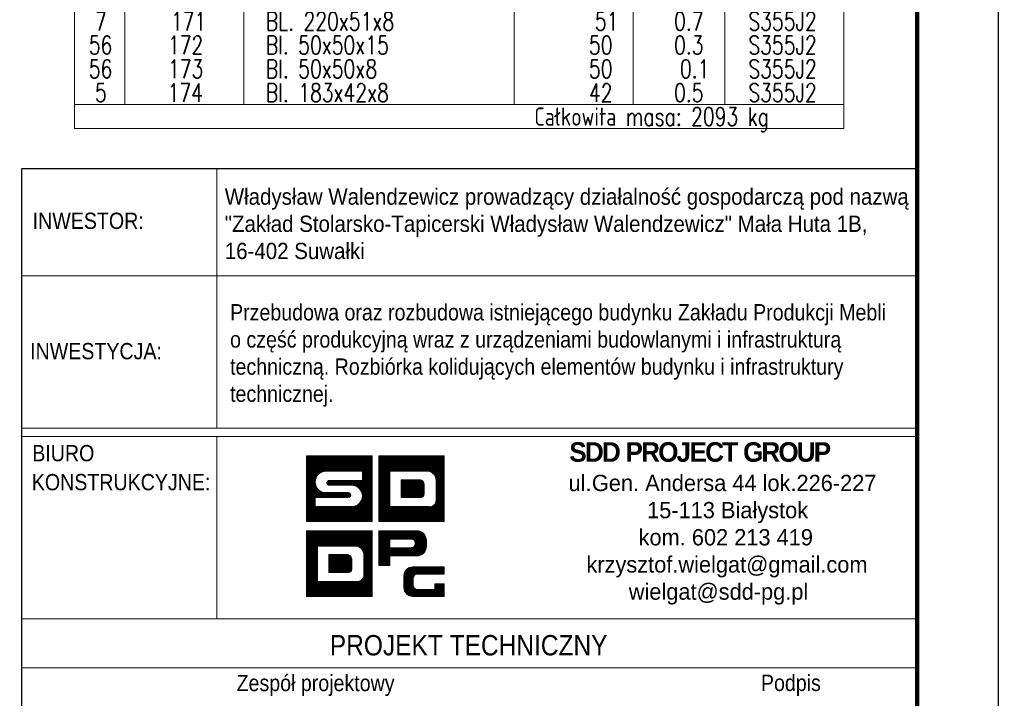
# Model space of a CAD drawing. Header units: millimetres. Extents: x -162 to 500, y 16347 to 16842.
# Tile 10 of 14: x 373 to 494, y 16407 to 16491. Entities that reach past the tile are written whole.
import ezdxf
from ezdxf.enums import TextEntityAlignment as Align

# ---------------------------------------------------------------- set-up
doc = ezdxf.new("R2010")
doc.units = ezdxf.units.MM
doc.header["$LTSCALE"] = 10
for name, color, linetype, lineweight in [('--- widok', 7, 'Continuous', 13), ('_RAMKA', 7, 'Continuous', 35), ('_Tabelka', 7, 'Continuous', 25), ('PS_DIM', 4, 'Continuous', 13)]:
    doc.layers.add(name, color=color, linetype=linetype, lineweight=lineweight)
doc.layers.add('_FORMATKA', color=8, linetype='Continuous', plot=False)
doc.styles.add('gil', font='txt', dxfattribs={"width": 0.9})
doc.styles.add('simplex', font='simplex.shx', dxfattribs={"width": 0.75})

# ---------------------------------------------------------------- blocks, each defined once
blk = doc.blocks.new('*U502')
at = {"layer": '_FORMATKA', "lineweight": -3}
blk.add_lwpolyline([(-650, 0), (0, 0), (0, 420), (-650, 420)], close=True, dxfattribs=at)
at = {"layer": '_RAMKA', "lineweight": -3, "const_width": 0.5}
blk.add_lwpolyline([(-620, 10), (-10, 10), (-10, 410), (-620, 410)], close=True, dxfattribs=at)
blk = doc.blocks.new('tabela_rys')
at = {"layer": '_Tabelka', "color": 251, "lineweight": 15}
for p, q in [((45.62, 123.55), (45.62, 91.73)), ((21.62, 110.45), (131.62, 110.45)), ((21.62, 91.73), (131.62, 91.73)), ((21.62, 91.73), (131.62, 91.73)), ((21.62, 91.73), (131.62, 91.73)), ((131.62, 90.73), (21.62, 90.73)), ((45.62, 68.32), (45.62, 90.73)), ((21.62, 68.32), (131.48, 68.32)), ((131.62, 62.32), (21.62, 62.32))]:
    blk.add_line(p, q, dxfattribs=at)
at = {"layer": '_Tabelka', "color": 251, "lineweight": 30}
blk.add_lwpolyline([(131.62, 123.55), (21.62, 123.55), (21.62, 7.77), (131.62, 7.77)], close=True, dxfattribs=at)
at = {"layer": 'PS_DIM', "color": 12, "true_color": 0xc90603}
for p, q in [((56.62, 88.27), (56.68, 88.33)), ((56.62, 88.1), (56.84, 88.33)), ((56.62, 87.93), (57.01, 88.33)), ((56.62, 87.76), (57.18, 88.33)), ((56.62, 87.59), (57.35, 88.33)), ((56.62, 87.43), (57.52, 88.33)), ((56.62, 87.26), (57.69, 88.33)), ((56.62, 87.09), (57.86, 88.33)), ((56.62, 86.92), (58.02, 88.33)), ((56.62, 86.75), (58.19, 88.33)), ((56.62, 86.58), (58.36, 88.33)), ((56.62, 86.42), (58.53, 88.33)), ((56.62, 86.25), (58.7, 88.33)), ((56.62, 86.08), (58.87, 88.33)), ((56.62, 85.91), (59.03, 88.33)), ((56.62, 85.74), (59.2, 88.33)), ((56.62, 85.57), (59.37, 88.33)), ((56.62, 85.41), (59.54, 88.33)), ((56.62, 85.24), (59.71, 88.33)), ((56.62, 85.07), (59.88, 88.33)), ((56.62, 84.9), (60.04, 88.33)), ((56.62, 84.73), (60.21, 88.33)), ((56.62, 88.33), (64.68, 88.33)), ((56.62, 80.27), (56.62, 88.33)), ((58.28, 86.23), (60.38, 88.33)), ((58.6, 86.38), (60.55, 88.33)), ((58.82, 86.43), (60.72, 88.33)), ((59, 86.45), (60.89, 88.33)), ((59.17, 86.45), (61.05, 88.33)), ((59.34, 86.45), (61.22, 88.33)), ((59.51, 86.45), (61.39, 88.33)), ((59.68, 86.45), (61.56, 88.33)), ((59.85, 86.45), (61.73, 88.33)), ((60.01, 86.45), (61.9, 88.33)), ((60.18, 86.45), (62.06, 88.33)), ((60.35, 86.45), (62.23, 88.33)), ((60.52, 86.45), (62.4, 88.33)), ((60.69, 86.45), (62.57, 88.33)), ((60.86, 86.45), (62.74, 88.33)), ((61.02, 86.45), (62.91, 88.33)), ((61.19, 86.45), (63.07, 88.33)), ((61.36, 86.45), (63.24, 88.33)), ((61.53, 86.45), (63.41, 88.33)), ((61.7, 86.45), (63.58, 88.33)), ((61.87, 86.45), (63.75, 88.33)), ((62.04, 86.45), (63.92, 88.33)), ((62.2, 86.45), (64.09, 88.33)), ((62.37, 86.45), (64.25, 88.33)), ((62.54, 86.45), (64.42, 88.33)), ((62.71, 86.45), (64.59, 88.33)), ((64.68, 88.33), (64.68, 80.27)), ((65.5, 88.33), (73.56, 88.33)), ((65.5, 80.27), (65.5, 88.33)), ((65.5, 88.2), (65.63, 88.33)), ((65.5, 88.03), (65.8, 88.33)), ((65.5, 87.86), (65.97, 88.33)), ((65.5, 87.69), (66.14, 88.33)), ((65.5, 87.52), (66.3, 88.33)), ((65.5, 87.35), (66.47, 88.33)), ((65.5, 87.18), (66.64, 88.33)), ((65.5, 87.02), (66.81, 88.33)), ((65.5, 86.85), (66.98, 88.33)), ((65.5, 86.68), (67.15, 88.33)), ((65.5, 86.51), (67.31, 88.33)), ((65.5, 86.34), (67.48, 88.33)), ((65.5, 86.17), (67.65, 88.33)), ((65.5, 86.01), (67.82, 88.33)), ((65.5, 85.84), (67.99, 88.33)), ((65.5, 85.67), (68.16, 88.33)), ((65.5, 85.5), (68.32, 88.33)), ((65.5, 85.33), (68.49, 88.33)), ((65.5, 85.16), (68.66, 88.33)), ((66.95, 86.45), (68.83, 88.33)), ((67.12, 86.45), (69, 88.33)), ((67.28, 86.45), (69.17, 88.33)), ((67.45, 86.45), (69.33, 88.33)), ((67.62, 86.45), (69.5, 88.33)), ((67.79, 86.45), (69.67, 88.33)), ((67.96, 86.45), (69.84, 88.33)), ((68.13, 86.45), (70.01, 88.33)), ((68.29, 86.45), (70.18, 88.33)), ((68.46, 86.45), (70.34, 88.33)), ((68.63, 86.45), (70.51, 88.33)), ((68.8, 86.45), (70.68, 88.33)), ((68.97, 86.45), (70.85, 88.33)), ((69.14, 86.45), (71.02, 88.33)), ((69.31, 86.45), (71.19, 88.33)), ((69.47, 86.45), (71.35, 88.33)), ((69.64, 86.45), (71.52, 88.33)), ((69.81, 86.45), (71.69, 88.33)), ((69.98, 86.45), (71.86, 88.33)), ((70.15, 86.45), (72.03, 88.33)), ((70.32, 86.45), (72.2, 88.33)), ((70.48, 86.45), (72.37, 88.33)), ((70.65, 86.45), (72.53, 88.33)), ((70.82, 86.45), (72.7, 88.33)), ((70.99, 86.45), (72.87, 88.33)), ((71.16, 86.45), (73.04, 88.33)), ((71.33, 86.45), (73.21, 88.33)), ((71.49, 86.45), (73.38, 88.33)), ((71.66, 86.44), (73.54, 88.33)), ((73.56, 88.33), (73.56, 80.27)), ((62.88, 86.45), (64.68, 88.25)), ((63.05, 86.45), (64.68, 88.08)), ((63.21, 86.45), (64.68, 87.91)), ((63.38, 86.45), (64.68, 87.74)), ((63.51, 86.4), (64.68, 87.58)), ((63.51, 86.23), (64.68, 87.41)), ((63.51, 86.07), (64.68, 87.24)), ((63.51, 85.9), (64.68, 87.07)), ((71.79, 86.41), (73.56, 88.18)), ((71.91, 86.36), (73.56, 88.01)), ((72.02, 86.3), (73.56, 87.84)), ((72.12, 86.23), (73.56, 87.67)), ((72.21, 86.15), (73.56, 87.5)), ((72.29, 86.06), (73.56, 87.33)), ((72.36, 85.97), (73.56, 87.17)), ((56.62, 84.56), (57.91, 85.86)), ((63.51, 86.45), (59.01, 86.45)), ((62.84, 84.55), (64.68, 86.4)), ((62.94, 84.49), (64.68, 86.23)), ((63.04, 84.42), (64.68, 86.06)), ((63.12, 84.34), (64.68, 85.89)), ((63.51, 85.73), (64.68, 86.9)), ((63.51, 85.56), (64.68, 86.73)), ((63.51, 85.39), (64.68, 86.56)), ((63.51, 85.32), (63.51, 86.45)), ((65.5, 85), (66.88, 86.38)), ((65.5, 84.83), (66.88, 86.21)), ((65.5, 84.66), (66.88, 86.04)), ((65.5, 84.49), (66.88, 85.87)), ((66.88, 86.45), (66.88, 82.1)), ((71.64, 86.45), (66.88, 86.45)), ((66.88, 86.45), (66.88, 82.1)), ((68.1, 86.45), (66.88, 86.45)), ((71.64, 86.45), (68.43, 86.45)), ((72.43, 85.86), (73.56, 87)), ((72.48, 85.75), (73.56, 86.83)), ((72.52, 85.62), (73.56, 86.66)), ((72.54, 85.48), (73.56, 86.49)), ((72.55, 85.32), (73.56, 86.32)), ((72.55, 85.15), (73.56, 86.15)), ((72.55, 84.98), (73.56, 85.99)), ((56.62, 84.4), (57.76, 85.54)), ((56.62, 84.23), (57.71, 85.32)), ((56.62, 84.06), (57.69, 85.14)), ((56.62, 83.89), (57.7, 84.98)), ((56.62, 83.72), (57.73, 84.83)), ((56.62, 83.55), (57.77, 84.7)), ((59.14, 85.07), (59.39, 85.32)), ((59.16, 84.92), (59.56, 85.32)), ((59.22, 84.81), (59.73, 85.32)), ((59.32, 84.74), (59.9, 85.32)), ((59.44, 85.32), (63.51, 85.32)), ((62.19, 84.72), (59.44, 84.72)), ((59.47, 84.72), (60.07, 85.32)), ((59.64, 84.72), (60.24, 85.32)), ((59.81, 84.72), (60.41, 85.32)), ((59.97, 84.72), (60.57, 85.32)), ((60.14, 84.72), (60.74, 85.32)), ((60.31, 84.72), (60.91, 85.32)), ((60.48, 84.72), (61.08, 85.32)), ((60.65, 84.72), (61.25, 85.32)), ((60.82, 84.72), (61.42, 85.32)), ((60.98, 84.72), (61.58, 85.32)), ((61.15, 84.72), (61.75, 85.32)), ((61.32, 84.72), (61.92, 85.32)), ((61.49, 84.72), (62.09, 85.32)), ((61.66, 84.72), (62.26, 85.32)), ((61.83, 84.72), (62.43, 85.32)), ((61.99, 84.72), (62.59, 85.32)), ((62.16, 84.72), (62.76, 85.32)), ((62.32, 84.71), (62.93, 85.32)), ((62.47, 84.69), (63.1, 85.32)), ((62.6, 84.66), (63.27, 85.32)), ((62.72, 84.61), (63.44, 85.32)), ((63.2, 84.25), (64.68, 85.72)), ((63.28, 84.15), (64.68, 85.55)), ((63.34, 84.05), (64.68, 85.39)), ((63.4, 83.93), (64.68, 85.22)), ((63.44, 83.81), (64.68, 85.05)), ((63.48, 83.68), (64.68, 84.88)), ((63.5, 83.53), (64.68, 84.71)), ((65.5, 84.32), (66.88, 85.71)), ((65.5, 84.15), (66.88, 85.54)), ((65.5, 83.99), (66.88, 85.37)), ((65.5, 83.82), (66.88, 85.2)), ((65.5, 83.65), (66.88, 85.03)), ((65.5, 83.48), (66.88, 84.86)), ((65.5, 83.31), (66.88, 84.7)), ((68.24, 85.39), (68.24, 83.22)), ((70.68, 85.39), (68.24, 85.39)), ((68.24, 85.39), (68.24, 83.22)), ((70.68, 85.39), (68.24, 85.39)), ((68.24, 85.38), (68.25, 85.39)), ((68.24, 85.22), (68.42, 85.39)), ((68.24, 85.05), (68.59, 85.39)), ((68.24, 84.88), (68.76, 85.39)), ((68.24, 84.71), (68.93, 85.39)), ((68.24, 84.54), (69.09, 85.39)), ((68.24, 84.37), (69.26, 85.39)), ((68.24, 84.21), (69.43, 85.39)), ((68.24, 84.04), (69.6, 85.39)), ((68.24, 83.87), (69.77, 85.39)), ((68.24, 83.7), (69.94, 85.39)), ((68.24, 83.53), (70.1, 85.39)), ((68.24, 83.36), (70.27, 85.39)), ((68.27, 83.22), (70.44, 85.39)), ((68.43, 83.22), (70.61, 85.39)), ((68.6, 83.22), (70.75, 85.36)), ((68.77, 83.22), (70.85, 85.3)), ((68.94, 83.22), (70.94, 85.22)), ((69.11, 83.22), (71.01, 85.12)), ((69.28, 83.22), (71.06, 85)), ((69.44, 83.22), (71.08, 84.85)), ((69.61, 83.22), (71.08, 84.68)), ((71.08, 83.62), (71.08, 84.83)), ((71.08, 83.62), (71.08, 84.83)), ((72.55, 84.81), (73.56, 85.82)), ((72.55, 84.64), (73.56, 85.65)), ((72.55, 84.47), (73.56, 85.48)), ((72.55, 82.89), (72.55, 85.32)), ((72.55, 82.89), (72.55, 85.32)), ((72.55, 84.3), (73.56, 85.31)), ((72.55, 84.14), (73.56, 85.14)), ((72.55, 83.97), (73.56, 84.98)), ((72.55, 83.8), (73.56, 84.81)), ((72.55, 83.63), (73.56, 84.64)), ((56.62, 83.39), (57.81, 84.58)), ((56.62, 83.22), (57.87, 84.47)), ((56.62, 83.05), (57.94, 84.37)), ((56.62, 82.88), (58.01, 84.28)), ((56.62, 82.71), (58.09, 84.19)), ((56.62, 82.54), (58.18, 84.11)), ((56.62, 82.38), (58.28, 84.04)), ((56.62, 82.21), (58.39, 83.98)), ((57.8, 83.22), (58.5, 83.92)), ((57.97, 83.22), (58.62, 83.88)), ((58.14, 83.22), (58.76, 83.84)), ((58.31, 83.22), (58.91, 83.82)), ((58.47, 83.22), (59.07, 83.82)), ((58.64, 83.22), (59.24, 83.82)), ((58.81, 83.22), (59.41, 83.82)), ((58.98, 83.22), (59.58, 83.82)), ((59.01, 83.82), (61.76, 83.82)), ((59.15, 83.22), (59.75, 83.82)), ((59.32, 83.22), (59.92, 83.82)), ((59.48, 83.22), (60.08, 83.82)), ((59.65, 83.22), (60.25, 83.82)), ((59.82, 83.22), (60.42, 83.82)), ((59.99, 83.22), (60.59, 83.82)), ((60.16, 83.22), (60.76, 83.82)), ((60.33, 83.22), (60.93, 83.82)), ((60.49, 83.22), (61.09, 83.82)), ((60.66, 83.22), (61.26, 83.82)), ((60.83, 83.22), (61.43, 83.82)), ((61, 83.22), (61.6, 83.82)), ((61.07, 80.27), (64.68, 83.87)), ((61.17, 83.22), (61.77, 83.82)), ((61.24, 80.27), (64.68, 83.7)), ((61.34, 83.22), (61.9, 83.79)), ((61.41, 80.27), (64.68, 83.53)), ((61.5, 83.22), (61.99, 83.71)), ((61.67, 83.22), (62.05, 83.6)), ((61.86, 83.24), (62.05, 83.43)), ((63.15, 82.51), (64.68, 84.04)), ((63.42, 82.95), (64.68, 84.21)), ((63.49, 83.18), (64.68, 84.38)), ((63.51, 83.37), (64.68, 84.54)), ((65.5, 83.14), (66.88, 84.53)), ((65.5, 82.98), (66.88, 84.36)), ((65.5, 82.81), (66.88, 84.19)), ((65.5, 82.64), (66.88, 84.02)), ((65.5, 82.47), (66.88, 83.85)), ((65.5, 82.3), (66.88, 83.69)), ((65.5, 82.13), (66.88, 83.52)), ((69.78, 83.22), (71.08, 84.52)), ((69.95, 83.22), (71.08, 84.35)), ((70.12, 83.22), (71.08, 84.18)), ((70.29, 83.22), (71.08, 84.01)), ((70.36, 80.27), (73.56, 83.46)), ((70.45, 83.22), (71.08, 83.84)), ((70.62, 83.22), (71.08, 83.67)), ((70.81, 83.24), (71.06, 83.48)), ((72.47, 82.54), (73.56, 83.63)), ((72.54, 82.78), (73.56, 83.8)), ((72.55, 83.46), (73.56, 84.47)), ((72.55, 83.29), (73.56, 84.3)), ((72.55, 83.13), (73.56, 84.13)), ((72.55, 82.96), (73.56, 83.97)), ((56.62, 82.04), (57.69, 83.12)), ((56.62, 81.87), (57.69, 82.95)), ((56.62, 81.7), (57.69, 82.78)), ((56.62, 81.53), (57.69, 82.61)), ((56.62, 81.36), (57.69, 82.44)), ((56.62, 81.2), (57.69, 82.27)), ((61.76, 83.22), (57.69, 83.22)), ((57.69, 83.22), (57.69, 82.1)), ((60.91, 80.27), (63.09, 82.45)), ((61.58, 80.27), (64.68, 83.37)), ((61.75, 80.27), (64.68, 83.2)), ((61.92, 80.27), (64.68, 83.03)), ((62.08, 80.27), (64.68, 82.86)), ((62.25, 80.27), (64.68, 82.69)), ((62.42, 80.27), (64.68, 82.52)), ((62.59, 80.27), (64.68, 82.36)), ((65.5, 81.96), (66.88, 83.35)), ((65.5, 81.8), (66.88, 83.18)), ((65.5, 81.63), (66.88, 83.01)), ((65.5, 81.46), (66.88, 82.84)), ((65.5, 81.29), (66.88, 82.68)), ((65.5, 81.12), (66.88, 82.51)), ((65.5, 80.95), (66.88, 82.34)), ((68.24, 83.22), (70.68, 83.22)), ((68.24, 83.22), (70.68, 83.22)), ((70.53, 80.27), (73.56, 83.29)), ((70.7, 80.27), (73.56, 83.12)), ((70.87, 80.27), (73.56, 82.96)), ((71.04, 80.27), (73.56, 82.79)), ((71.21, 80.27), (73.56, 82.62)), ((71.37, 80.27), (73.56, 82.45)), ((71.54, 80.27), (73.56, 82.28)), ((56.62, 81.03), (57.69, 82.1)), ((56.62, 80.86), (57.85, 82.1)), ((56.62, 80.69), (58.02, 82.1)), ((56.62, 80.52), (58.19, 82.1)), ((56.62, 80.35), (58.36, 82.1)), ((56.7, 80.27), (58.53, 82.1)), ((56.86, 80.27), (58.7, 82.1)), ((57.03, 80.27), (58.86, 82.1)), ((57.2, 80.27), (59.03, 82.1)), ((57.37, 80.27), (59.2, 82.1)), ((57.54, 80.27), (59.37, 82.1)), ((57.69, 82.1), (62.19, 82.1)), ((57.71, 80.27), (59.54, 82.1)), ((57.87, 80.27), (59.71, 82.1)), ((58.04, 80.27), (59.87, 82.1)), ((58.21, 80.27), (60.04, 82.1)), ((58.38, 80.27), (60.21, 82.1)), ((58.55, 80.27), (60.38, 82.1)), ((58.72, 80.27), (60.55, 82.1)), ((58.89, 80.27), (60.72, 82.1)), ((59.05, 80.27), (60.88, 82.1)), ((59.22, 80.27), (61.05, 82.1)), ((59.39, 80.27), (61.22, 82.1)), ((59.56, 80.27), (61.39, 82.1)), ((59.73, 80.27), (61.56, 82.1)), ((59.9, 80.27), (61.73, 82.1)), ((60.06, 80.27), (61.89, 82.1)), ((60.23, 80.27), (62.06, 82.1)), ((60.4, 80.27), (62.23, 82.1)), ((60.57, 80.27), (62.42, 82.12)), ((60.74, 80.27), (62.65, 82.18)), ((62.76, 80.27), (64.68, 82.19)), ((62.93, 80.27), (64.68, 82.02)), ((63.09, 80.27), (64.68, 81.85)), ((63.26, 80.27), (64.68, 81.68)), ((63.43, 80.27), (64.68, 81.51)), ((63.6, 80.27), (64.68, 81.35)), ((63.77, 80.27), (64.68, 81.18)), ((65.5, 80.79), (66.88, 82.17)), ((65.5, 80.62), (66.98, 82.1)), ((65.5, 80.45), (67.14, 82.1)), ((65.5, 80.28), (67.31, 82.1)), ((65.65, 80.27), (67.48, 82.1)), ((65.82, 80.27), (67.65, 82.1)), ((65.99, 80.27), (67.82, 82.1)), ((66.15, 80.27), (67.99, 82.1)), ((66.32, 80.27), (68.15, 82.1)), ((66.49, 80.27), (68.32, 82.1)), ((66.66, 80.27), (68.49, 82.1)), ((66.83, 80.27), (68.66, 82.1)), ((66.88, 82.1), (71.64, 82.1)), ((66.88, 82.1), (71.64, 82.1)), ((67, 80.27), (68.83, 82.1)), ((67.17, 80.27), (69, 82.1)), ((67.33, 80.27), (69.16, 82.1)), ((67.5, 80.27), (69.33, 82.1)), ((67.67, 80.27), (69.5, 82.1)), ((67.84, 80.27), (69.67, 82.1)), ((68.01, 80.27), (69.84, 82.1)), ((68.18, 80.27), (70.01, 82.1)), ((68.34, 80.27), (70.17, 82.1)), ((68.51, 80.27), (70.34, 82.1)), ((68.68, 80.27), (70.51, 82.1)), ((68.85, 80.27), (70.68, 82.1)), ((69.02, 80.27), (70.85, 82.1)), ((69.19, 80.27), (71.02, 82.1)), ((69.35, 80.27), (71.19, 82.1)), ((69.52, 80.27), (71.35, 82.1)), ((69.69, 80.27), (71.52, 82.1)), ((69.86, 80.27), (71.69, 82.09)), ((70.03, 80.27), (71.86, 82.1)), ((70.2, 80.27), (72.11, 82.17)), ((71.71, 80.27), (73.56, 82.11)), ((71.88, 80.27), (73.56, 81.95)), ((72.05, 80.27), (73.56, 81.78)), ((72.22, 80.27), (73.56, 81.61)), ((72.38, 80.27), (73.56, 81.44)), ((72.55, 80.27), (73.56, 81.27)), ((72.72, 80.27), (73.56, 81.1)), ((64.68, 80.27), (56.62, 80.27)), ((63.94, 80.27), (64.68, 81.01)), ((64.1, 80.27), (64.68, 80.84)), ((64.27, 80.27), (64.68, 80.67)), ((64.44, 80.27), (64.68, 80.5)), ((64.61, 80.27), (64.68, 80.33)), ((73.56, 80.27), (65.5, 80.27)), ((72.89, 80.27), (73.56, 80.93)), ((73.06, 80.27), (73.56, 80.77)), ((73.23, 80.27), (73.56, 80.6)), ((73.4, 80.27), (73.56, 80.43)), ((56.62, 79.14), (64.68, 79.14)), ((56.62, 71.08), (56.62, 79.14)), ((56.62, 79.14), (64.68, 79.14)), ((56.62, 71.08), (56.62, 79.14)), ((56.62, 79.01), (56.75, 79.14)), ((56.62, 78.84), (56.92, 79.14)), ((56.62, 78.67), (57.09, 79.14)), ((56.62, 78.5), (57.25, 79.14)), ((56.62, 78.33), (57.42, 79.14)), ((56.62, 78.17), (57.59, 79.14)), ((56.62, 78), (57.76, 79.14)), ((56.62, 77.83), (57.93, 79.14)), ((56.62, 77.66), (58.1, 79.14)), ((56.62, 77.49), (58.27, 79.14)), ((56.62, 77.32), (58.43, 79.14)), ((56.62, 77.16), (58.6, 79.14)), ((56.62, 76.99), (58.77, 79.14)), ((56.62, 76.82), (58.94, 79.14)), ((56.62, 76.65), (59.11, 79.14)), ((56.62, 76.48), (59.28, 79.14)), ((56.62, 76.31), (59.44, 79.14)), ((56.62, 76.15), (59.61, 79.14)), ((56.62, 75.98), (59.78, 79.14)), ((58.07, 77.26), (59.95, 79.14)), ((58.24, 77.26), (60.12, 79.14)), ((58.4, 77.26), (60.29, 79.14)), ((58.57, 77.26), (60.45, 79.14)), ((58.74, 77.26), (60.62, 79.14)), ((58.91, 77.26), (60.79, 79.14)), ((59.08, 77.26), (60.96, 79.14)), ((59.25, 77.26), (61.13, 79.14)), ((59.41, 77.26), (61.3, 79.14)), ((59.58, 77.26), (61.46, 79.14)), ((59.75, 77.26), (61.63, 79.14)), ((59.92, 77.26), (61.8, 79.14)), ((60.09, 77.26), (61.97, 79.14)), ((60.26, 77.26), (62.14, 79.14)), ((60.42, 77.26), (62.31, 79.14)), ((60.59, 77.26), (62.47, 79.14)), ((60.76, 77.26), (62.64, 79.14)), ((60.93, 77.26), (62.81, 79.14)), ((61.1, 77.26), (62.98, 79.14)), ((61.27, 77.26), (63.15, 79.14)), ((61.44, 77.26), (63.32, 79.14)), ((61.6, 77.26), (63.48, 79.14)), ((61.77, 77.26), (63.65, 79.14)), ((61.94, 77.26), (63.82, 79.14)), ((62.11, 77.26), (63.99, 79.14)), ((62.28, 77.26), (64.16, 79.14)), ((62.45, 77.26), (64.33, 79.14)), ((62.61, 77.26), (64.5, 79.14)), ((62.78, 77.26), (64.66, 79.14)), ((62.91, 77.22), (64.68, 78.99)), ((63.03, 77.17), (64.68, 78.82)), ((63.14, 77.11), (64.68, 78.65)), ((64.68, 79.14), (64.68, 71.08)), ((64.68, 79.14), (64.68, 71.08)), ((63.24, 77.04), (64.68, 78.48)), ((63.33, 76.96), (64.68, 78.31)), ((63.41, 76.88), (64.68, 78.15)), ((63.48, 76.78), (64.68, 77.98)), ((63.55, 76.67), (64.68, 77.81)), ((63.6, 76.56), (64.68, 77.64)), ((63.64, 76.43), (64.68, 77.47)), ((56.62, 75.81), (58, 77.19)), ((56.62, 75.64), (58, 77.02)), ((56.62, 75.47), (58, 76.86)), ((56.62, 75.3), (58, 76.69)), ((56.62, 75.13), (58, 76.52)), ((56.62, 74.97), (58, 76.35)), ((56.62, 74.8), (58, 76.18)), ((58, 77.26), (58, 72.91)), ((62.76, 77.26), (58, 77.26)), ((58, 77.26), (58, 72.91)), ((62.76, 77.26), (58, 77.26)), ((58, 77.26), (58, 72.91)), ((62.76, 77.26), (58, 77.26)), ((59.36, 76.21), (59.36, 74.03)), ((61.8, 76.21), (59.36, 76.21)), ((59.36, 76.2), (59.37, 76.21)), ((59.36, 76.03), (59.54, 76.21)), ((59.36, 75.86), (59.71, 76.21)), ((59.36, 75.69), (59.88, 76.21)), ((59.36, 75.52), (60.05, 76.21)), ((59.36, 75.36), (60.21, 76.21)), ((59.36, 75.19), (60.38, 76.21)), ((59.36, 75.02), (60.55, 76.21)), ((59.36, 74.85), (60.72, 76.21)), ((59.36, 74.68), (60.89, 76.21)), ((59.36, 74.51), (61.06, 76.21)), ((59.36, 74.35), (61.22, 76.21)), ((59.36, 74.18), (61.39, 76.21)), ((59.36, 76.21), (59.36, 74.03)), ((61.8, 76.21), (59.36, 76.21)), ((59.36, 76.21), (59.36, 74.03)), ((61.8, 76.21), (59.36, 76.21)), ((59.39, 74.03), (61.56, 76.21)), ((59.55, 74.03), (61.73, 76.21)), ((59.72, 74.03), (61.87, 76.18)), ((63.66, 76.29), (64.68, 77.3)), ((63.67, 76.13), (64.68, 77.14)), ((63.67, 75.96), (64.68, 76.97)), ((63.67, 75.79), (64.68, 76.8)), ((63.67, 75.62), (64.68, 76.63)), ((63.67, 75.45), (64.68, 76.46)), ((63.67, 75.29), (64.68, 76.29)), ((56.62, 74.63), (58, 76.01)), ((56.62, 74.46), (58, 75.85)), ((56.62, 74.29), (58, 75.68)), ((56.62, 74.12), (58, 75.51)), ((56.62, 73.96), (58, 75.34)), ((56.62, 73.79), (58, 75.17)), ((56.62, 73.62), (58, 75)), ((59.89, 74.03), (61.97, 76.11)), ((60.06, 74.03), (62.06, 76.03)), ((60.23, 74.03), (62.13, 75.93)), ((60.4, 74.03), (62.18, 75.81)), ((60.56, 74.03), (62.2, 75.66)), ((60.73, 74.03), (62.2, 75.5)), ((60.9, 74.03), (62.2, 75.33)), ((61.07, 74.03), (62.2, 75.16)), ((61.24, 74.03), (62.2, 74.99)), ((62.2, 74.43), (62.2, 75.64)), ((62.2, 74.43), (62.2, 75.64)), ((62.2, 74.43), (62.2, 75.64)), ((63.67, 73.7), (63.67, 76.13)), ((63.67, 73.7), (63.67, 76.13)), ((63.67, 73.7), (63.67, 76.13)), ((63.67, 75.12), (64.68, 76.13)), ((63.67, 74.95), (64.68, 75.96)), ((63.67, 74.78), (64.68, 75.79)), ((63.67, 74.61), (64.68, 75.62)), ((63.67, 74.44), (64.68, 75.45)), ((63.67, 74.28), (64.68, 75.28)), ((63.67, 74.11), (64.68, 75.12)), ((56.62, 73.45), (58, 74.84)), ((56.62, 73.28), (58, 74.67)), ((56.62, 73.11), (58, 74.5)), ((56.62, 72.95), (58, 74.33)), ((56.62, 72.78), (58, 74.16)), ((56.62, 72.61), (58, 73.99)), ((56.62, 72.44), (58, 73.82)), ((59.36, 74.03), (61.8, 74.03)), ((59.36, 74.03), (61.8, 74.03)), ((59.36, 74.03), (61.8, 74.03)), ((61.41, 74.03), (62.2, 74.82)), ((61.48, 71.08), (64.68, 74.27)), ((61.57, 74.03), (62.2, 74.65)), ((61.65, 71.08), (64.68, 74.1)), ((61.74, 74.03), (62.2, 74.49)), ((61.82, 71.08), (64.68, 73.94)), ((61.93, 74.05), (62.18, 74.29)), ((61.99, 71.08), (64.68, 73.77)), ((63.59, 73.35), (64.68, 74.44)), ((63.66, 73.59), (64.68, 74.61)), ((63.67, 73.94), (64.68, 74.95)), ((63.67, 73.77), (64.68, 74.78)), ((56.62, 72.27), (58, 73.66)), ((56.62, 72.1), (58, 73.49)), ((56.62, 71.94), (58, 73.32)), ((56.62, 71.77), (58, 73.15)), ((56.62, 71.6), (58, 72.98)), ((56.62, 71.43), (58.1, 72.91)), ((56.62, 71.26), (58.26, 72.91)), ((56.62, 71.09), (58.43, 72.91)), ((56.77, 71.08), (58.6, 72.91)), ((56.94, 71.08), (58.77, 72.91)), ((57.11, 71.08), (58.94, 72.91)), ((57.27, 71.08), (59.11, 72.91)), ((57.44, 71.08), (59.27, 72.91)), ((57.61, 71.08), (59.44, 72.91)), ((57.78, 71.08), (59.61, 72.91)), ((57.95, 71.08), (59.78, 72.91)), ((58, 72.91), (62.76, 72.91)), ((58, 72.91), (62.76, 72.91)), ((58, 72.91), (62.76, 72.91)), ((58.12, 71.08), (59.95, 72.91)), ((58.28, 71.08), (60.12, 72.91)), ((58.45, 71.08), (60.28, 72.91)), ((58.62, 71.08), (60.45, 72.91)), ((58.79, 71.08), (60.62, 72.91)), ((58.96, 71.08), (60.79, 72.91)), ((59.13, 71.08), (60.96, 72.91)), ((59.3, 71.08), (61.13, 72.91)), ((59.46, 71.08), (61.29, 72.91)), ((59.63, 71.08), (61.46, 72.91)), ((59.8, 71.08), (61.63, 72.91)), ((59.97, 71.08), (61.8, 72.91)), ((60.14, 71.08), (61.97, 72.91)), ((60.31, 71.08), (62.14, 72.91)), ((60.47, 71.08), (62.3, 72.91)), ((60.64, 71.08), (62.47, 72.91)), ((60.81, 71.08), (62.64, 72.91)), ((60.98, 71.08), (62.81, 72.9)), ((61.15, 71.08), (62.98, 72.91)), ((61.32, 71.08), (63.22, 72.99)), ((62.16, 71.08), (64.68, 73.6)), ((62.33, 71.08), (64.68, 73.43)), ((62.49, 71.08), (64.68, 73.26)), ((62.66, 71.08), (64.68, 73.09)), ((62.83, 71.08), (64.68, 72.93)), ((63, 71.08), (64.68, 72.76)), ((63.17, 71.08), (64.68, 72.59)), ((63.34, 71.08), (64.68, 72.42)), ((63.5, 71.08), (64.68, 72.25)), ((63.67, 71.08), (64.68, 72.08)), ((63.84, 71.08), (64.68, 71.92)), ((64.01, 71.08), (64.68, 71.75)), ((64.18, 71.08), (64.68, 71.58)), ((64.35, 71.08), (64.68, 71.41)), ((64.68, 71.08), (56.62, 71.08)), ((64.68, 71.08), (56.62, 71.08)), ((64.51, 71.08), (64.68, 71.24))]:
    blk.add_line(p, q, dxfattribs=at)
at = {"layer": 'PS_DIM', "color": 18, "true_color": 0x000000}
for p, q in [((65.5, 79.11), (65.53, 79.14)), ((65.5, 78.95), (65.69, 79.14)), ((65.5, 78.79), (65.85, 79.14)), ((65.5, 78.63), (66.01, 79.14)), ((65.5, 78.47), (66.17, 79.14)), ((65.5, 78.31), (66.33, 79.14)), ((65.5, 78.15), (66.49, 79.14)), ((65.5, 77.99), (66.65, 79.14)), ((65.5, 77.83), (66.81, 79.14)), ((65.5, 77.67), (66.97, 79.14)), ((65.5, 77.51), (67.13, 79.14)), ((65.5, 77.35), (67.29, 79.14)), ((65.5, 77.19), (67.45, 79.14)), ((65.5, 77.03), (67.61, 79.14)), ((65.5, 76.87), (67.77, 79.14)), ((65.5, 79.14), (65.5, 74.87)), ((70.17, 79.14), (65.5, 79.14)), ((66.92, 78.12), (67.93, 79.14)), ((67.08, 78.12), (68.09, 79.14)), ((67.23, 78.12), (68.25, 79.14)), ((67.39, 78.12), (68.41, 79.14)), ((67.55, 78.12), (68.57, 79.14)), ((67.71, 78.12), (68.73, 79.14)), ((67.87, 78.12), (68.89, 79.14)), ((68.03, 78.12), (69.05, 79.14)), ((68.19, 78.12), (69.21, 79.14)), ((68.35, 78.12), (69.37, 79.14)), ((68.51, 78.12), (69.53, 79.14)), ((68.67, 78.12), (69.69, 79.14)), ((68.83, 78.12), (69.85, 79.14)), ((68.99, 78.12), (70.01, 79.14)), ((69.15, 78.12), (70.17, 79.14)), ((69.31, 78.12), (70.32, 79.13)), ((69.47, 78.12), (70.45, 79.11)), ((69.62, 78.11), (70.58, 79.07)), ((69.74, 78.07), (70.69, 79.02)), ((69.83, 78), (70.79, 78.96)), ((69.9, 77.91), (70.89, 78.9)), ((69.96, 77.81), (70.97, 78.83)), ((69.98, 77.67), (71.05, 78.74)), ((69.98, 77.52), (71.13, 78.66)), ((65.5, 76.71), (66.86, 78.07)), ((65.5, 76.55), (66.86, 77.91)), ((65.5, 76.39), (66.86, 77.75)), ((65.5, 76.23), (66.86, 77.59)), ((65.5, 76.07), (66.86, 77.43)), ((66.86, 78.12), (66.86, 77.06)), ((69.51, 78.12), (66.86, 78.12)), ((68.84, 76.05), (71.24, 78.46)), ((69, 76.05), (71.29, 78.34)), ((69.16, 76.05), (71.33, 78.22)), ((69.32, 76.05), (71.35, 78.08)), ((69.48, 76.05), (71.36, 77.93)), ((69.64, 76.05), (71.36, 77.77)), ((69.8, 76.05), (71.36, 77.61)), ((69.91, 77.28), (71.19, 78.56)), ((69.96, 76.05), (71.36, 77.45)), ((69.99, 77.54), (69.99, 77.65)), ((71.36, 77.23), (71.36, 77.95)), ((65.5, 75.91), (66.86, 77.27)), ((65.5, 75.75), (66.86, 77.11)), ((65.5, 75.59), (66.97, 77.06)), ((65.5, 75.43), (67.13, 77.06)), ((65.5, 75.27), (67.29, 77.06)), ((65.5, 75.11), (67.45, 77.06)), ((65.5, 74.95), (67.61, 77.06)), ((65.58, 74.87), (67.77, 77.06)), ((66.86, 77.06), (69.51, 77.06)), ((66.92, 76.05), (67.93, 77.06)), ((67.08, 76.05), (68.09, 77.06)), ((67.24, 76.05), (68.25, 77.06)), ((67.4, 76.05), (68.41, 77.06)), ((67.56, 76.05), (68.57, 77.06)), ((67.72, 76.05), (68.73, 77.06)), ((67.88, 76.05), (68.89, 77.06)), ((68.04, 76.05), (69.05, 77.06)), ((68.2, 76.05), (69.21, 77.06)), ((68.36, 76.05), (69.37, 77.06)), ((68.52, 76.05), (69.53, 77.06)), ((68.68, 76.05), (69.77, 77.14)), ((70.12, 76.05), (71.36, 77.29)), ((70.28, 76.05), (71.35, 77.12)), ((70.48, 76.09), (71.32, 76.93)), ((70.75, 76.2), (71.21, 76.66)), ((65.74, 74.87), (66.86, 75.99)), ((65.9, 74.87), (66.86, 75.83)), ((66.06, 74.87), (66.86, 75.67)), ((66.22, 74.87), (66.86, 75.51)), ((66.38, 74.87), (66.86, 75.35)), ((66.54, 74.87), (66.86, 75.19)), ((66.7, 74.87), (66.86, 75.03)), ((66.86, 74.87), (66.86, 76.05)), ((66.86, 76.05), (70.17, 76.05)), ((65.5, 74.87), (66.86, 74.87)), ((68.6, 73.62), (69.68, 74.7)), ((68.6, 73.45), (69.85, 74.7)), ((68.6, 73.28), (70.02, 74.7)), ((68.6, 73.11), (70.19, 74.7)), ((68.6, 72.94), (70.36, 74.7)), ((68.6, 72.77), (70.53, 74.7)), ((68.6, 72.61), (70.69, 74.7)), ((68.6, 72.44), (70.86, 74.7)), ((68.61, 73.8), (69.5, 74.69)), ((68.69, 74.04), (69.26, 74.61)), ((73.56, 74.7), (69.7, 74.7)), ((70.14, 73.82), (71.03, 74.7)), ((70.28, 73.83), (73.56, 73.83)), ((70.33, 73.83), (71.2, 74.7)), ((70.5, 73.83), (71.37, 74.7)), ((70.67, 73.83), (71.54, 74.7)), ((70.83, 73.83), (71.7, 74.7)), ((71, 73.83), (71.87, 74.7)), ((71.17, 73.83), (72.04, 74.7)), ((71.34, 73.83), (72.21, 74.7)), ((71.51, 73.83), (72.38, 74.7)), ((71.68, 73.83), (72.55, 74.7)), ((71.85, 73.83), (72.71, 74.7)), ((72.01, 73.83), (72.88, 74.7)), ((72.18, 73.83), (73.05, 74.7)), ((72.35, 73.83), (73.22, 74.7)), ((72.52, 73.83), (73.39, 74.7)), ((72.69, 73.83), (73.56, 74.7)), ((72.86, 73.83), (73.56, 74.54)), ((73.02, 73.83), (73.56, 74.37)), ((73.19, 73.83), (73.56, 74.2)), ((73.36, 73.83), (73.56, 74.03)), ((73.53, 73.83), (73.56, 73.87)), ((73.56, 73.83), (73.56, 74.7)), ((68.6, 73.6), (68.6, 72.18)), ((68.6, 72.27), (69.74, 73.42)), ((68.6, 72.1), (69.73, 73.23)), ((68.62, 71.95), (69.73, 73.06)), ((68.65, 71.82), (69.73, 72.9)), ((68.7, 71.7), (69.73, 72.73)), ((68.76, 71.59), (69.73, 72.56)), ((69.73, 72.49), (69.73, 73.28)), ((71.61, 71.08), (73.16, 72.62)), ((71.78, 71.08), (73.32, 72.62)), ((71.95, 71.08), (73.49, 72.62)), ((72.4, 72.54), (72.48, 72.62)), ((72.4, 72.37), (72.65, 72.62)), ((72.4, 72.2), (72.82, 72.62)), ((72.4, 72.03), (72.99, 72.62)), ((73.56, 72.62), (72.4, 72.62)), ((72.4, 72.62), (72.4, 71.94)), ((73.56, 71.08), (73.56, 72.62)), ((68.83, 71.5), (69.74, 72.4)), ((68.91, 71.41), (69.77, 72.27)), ((69, 71.33), (69.84, 72.16)), ((69.1, 71.25), (69.92, 72.07)), ((69.2, 71.19), (70.02, 72)), ((69.32, 71.14), (70.14, 71.96)), ((69.45, 71.1), (70.29, 71.94)), ((69.6, 71.08), (70.45, 71.94)), ((69.76, 71.08), (70.62, 71.94)), ((69.93, 71.08), (70.79, 71.94)), ((70.1, 71.08), (70.96, 71.94)), ((70.27, 71.08), (71.13, 71.94)), ((72.4, 71.94), (70.28, 71.94)), ((70.44, 71.08), (71.3, 71.94)), ((70.6, 71.08), (71.46, 71.94)), ((70.77, 71.08), (71.63, 71.94)), ((70.94, 71.08), (71.8, 71.94)), ((71.11, 71.08), (71.97, 71.94)), ((71.28, 71.08), (72.14, 71.94)), ((71.45, 71.08), (72.31, 71.94)), ((72.12, 71.08), (73.56, 72.52)), ((72.29, 71.08), (73.56, 72.35)), ((72.46, 71.08), (73.56, 72.18)), ((72.62, 71.08), (73.56, 72.01)), ((72.79, 71.08), (73.56, 71.84)), ((72.96, 71.08), (73.56, 71.68)), ((73.13, 71.08), (73.56, 71.51)), ((73.3, 71.08), (73.56, 71.34)), ((69.7, 71.08), (73.56, 71.08)), ((73.47, 71.08), (73.56, 71.17))]:
    blk.add_line(p, q, dxfattribs=at)
at = {"layer": 'PS_DIM', "color": 12, "true_color": 0xc90603}
for centre, radius, start, end in [((59.01, 85.13), 1.31, 90, 270), ((71.43, 85.34), 1.12, 358.8688, 78.9457), ((71.43, 85.34), 1.12, 358.8688, 78.9457), ((59.44, 85.02), 0.3, 90, 270), ((62.19, 83.41), 1.31, 270, 90), ((70.48, 84.83), 0.597, 360, 70.5288), ((70.48, 84.83), 0.597, 360, 70.5288), ((61.76, 83.52), 0.3, 270, 90), ((70.68, 83.62), 0.398, 270, 360), ((70.68, 83.62), 0.398, 270, 0), ((71.75, 82.9), 0.806, 262.7652, 359.6781), ((71.75, 82.9), 0.806, 262.7652, 359.6781), ((61.6, 75.64), 0.597, 360, 70.5288), ((61.6, 75.64), 0.597, 360, 70.5288), ((61.6, 75.64), 0.597, 360, 70.5288), ((62.55, 76.16), 1.12, 358.8688, 78.9457), ((62.55, 76.16), 1.12, 358.8688, 78.9457), ((62.55, 76.16), 1.12, 358.8688, 78.9457), ((61.8, 74.43), 0.398, 270, 360), ((61.8, 74.43), 0.398, 270, 360), ((61.8, 74.43), 0.398, 270, 0), ((62.87, 73.71), 0.806, 262.7652, 359.6781), ((62.87, 73.71), 0.806, 262.7652, 359.6781), ((62.87, 73.71), 0.806, 262.7652, 359.6781)]:
    blk.add_arc(centre, radius, start, end, dxfattribs=at)
at = {"layer": 'PS_DIM', "color": 18, "true_color": 0x000000}
for centre, radius, start, end in [((70.17, 77.95), 1.19, 0, 90), ((69.51, 77.65), 0.475, 0, 89.972), ((69.51, 77.54), 0.475, 270, 0), ((70.17, 77.23), 1.19, 270, 0), ((69.7, 73.6), 1.1, 90, 180), ((70.28, 73.28), 0.55, 90, 180), ((69.7, 72.18), 1.1, 180, 270), ((70.28, 72.49), 0.55, 180, 270)]:
    blk.add_arc(centre, radius, start, end, dxfattribs=at)
at = {"layer": '--- widok', "ltscale": 0.5, "insert": (47.25, 106.96, 0.43), "char_height": 2, "width": 80.3878, "attachment_point": 1, "style": 'gil'}
blk.add_mtext('{\\C0;Przebudowa oraz rozbudowa istniejącego budynku Zakładu Produkcji Mebli o część produkcyjną wraz z urządzeniami budowlanymi i infrastrukturą techniczną. Rozbiórka kolidujących elementów budynku i infrastruktury technicznej.}', dxfattribs=at)
at = {"layer": '_Tabelka', "color": 12, "style": 'gil', "width": 0.9}
for s, height, p in [('INWESTOR:', 2, (29.83, 117.19)), ('INWESTYCJA:', 2, (30.79, 101.19)), ('BIURO', 2, (26.77, 88.67)), ('KONSTRUKCYJNE:', 2, (33.87, 85.11)), ('PROJEKT TECHNICZNY', 2.5, (76.55, 65.09))]:
    blk.add_text(s, height=height, dxfattribs=at).set_placement(p, align=Align.MIDDLE)
at = {"layer": '_Tabelka', "color": 251, "style": 'gil', "width": 0.9}
for s, p in [('Zespół projektowy', (57.75, 60.22)), ('Podpis', (116.12, 60.22))]:
    blk.add_text(s, height=2, dxfattribs=at).set_placement(p, align=Align.MIDDLE)
at = {"layer": '_Tabelka', "color": 7, "style": 'gil'}
for s, width, gutter_width, heights, insert, char_height, attachment_point in [('{\\fArial|b0|i0|c0|p34;\\C256;W\\fArial|b0|i0|c238|p34;ł\\fArial|b0|i0|c0|p34;ad\\fArial|b0|i0|c238|p34;ysł\\fArial|b0|i0|c0|p34;aw Wa\\fArial|b0|i0|c238|p34;le\\fArial|b0|i0|c0|p34;nd\\fArial|b0|i0|c238|p34;ze\\fArial|b0|i0|c0|p34;w\\fArial|b0|i0|c238|p34;i\\fArial|b0|i0|c0|p34;c\\fArial|b0|i0|c238|p34;z\\fArial|b0|i0|c0|p34;\\~\\fArial|b0|i0|c238|p34;pr\\fArial|b0|i0|c0|p34;owad\\fArial|b0|i0|c238|p34;zą\\fArial|b0|i0|c0|p34;c\\fArial|b0|i0|c238|p34;y\\fArial|b0|i0|c0|p34; d\\fArial|b0|i0|c238|p34;zi\\fArial|b0|i0|c0|p34;a\\fArial|b0|i0|c238|p34;ł\\fArial|b0|i0|c0|p34;a\\fArial|b0|i0|c238|p34;l\\fArial|b0|i0|c0|p34;no\\fArial|b0|i0|c238|p34;ść\\fArial|b0|i0|c0|p34; \\fArial|b0|i0|c238|p34;g\\fArial|b0|i0|c0|p34;o\\fArial|b0|i0|c238|p34;sp\\fArial|b0|i0|c0|p34;oda\\fArial|b0|i0|c238|p34;r\\fArial|b0|i0|c0|p34;c\\fArial|b0|i0|c238|p34;zą\\fArial|b0|i0|c0|p34; \\fArial|b0|i0|c238|p34;p\\fArial|b0|i0|c0|p34;od na\\fArial|b0|i0|c238|p34;z\\fArial|b0|i0|c0|p34;w\\fArial|b0|i0|c238|p34;ą\\fArial|b0|i0|c0|p34; \\fArial|b0|i0|c238|p34;"Z\\fArial|b0|i0|c0|p34;a\\fArial|b0|i0|c238|p34;kł\\fArial|b0|i0|c0|p34;ad \\fArial|b0|i0|c238|p34;St\\fArial|b0|i0|c0|p34;o\\fArial|b0|i0|c238|p34;l\\fArial|b0|i0|c0|p34;a\\fArial|b0|i0|c238|p34;rsk\\fArial|b0|i0|c0|p34;o-\\fArial|b0|i0|c238|p34;T\\fArial|b0|i0|c0|p34;a\\fArial|b0|i0|c238|p34;pi\\fArial|b0|i0|c0|p34;c\\fArial|b0|i0|c238|p34;erski\\fArial|b0|i0|c0|p34; W\\fArial|b0|i0|c238|p34;ł\\fArial|b0|i0|c0|p34;ad\\fArial|b0|i0|c238|p34;ysł\\fArial|b0|i0|c0|p34;aw Wa\\fArial|b0|i0|c238|p34;le\\fArial|b0|i0|c0|p34;nd\\fArial|b0|i0|c238|p34;ze\\fArial|b0|i0|c0|p34;w\\fArial|b0|i0|c238|p34;i\\fArial|b0|i0|c0|p34;c\\fArial|b0|i0|c238|p34;z"\\fArial|b0|i0|c0|p34; \\fArial|b0|i0|c238|p34;M\\fArial|b0|i0|c0|p34;a\\fArial|b0|i0|c238|p34;ł\\fArial|b0|i0|c0|p34;a \\fArial|b0|i0|c238|p34;Hut\\fArial|b0|i0|c0|p34;a \\fArial|b0|i0|c238|p34;1\\fArial|b0|i0|c0|p34;B\\fArial|b0|i0|c238|p34;, \\P16-402 Suwałki}', 87.5522, 12.5, [51.49], (46.6, 116.81), 2, 4), ('{\\fGill Sans MT|b1|i0|c238|p34;\\H0.96x;\\W1;\\T0.9;\\C12;         SDD \\C7;PROJECT GROUP\\fGill Sans MT|b0|i0|c238|p34;\\P\\pi7.1307;\\H0.83333x;\\T1;ul.^IGen. Andersa 44 lok.226-227\\P\\pi16.782;15-113 Białystok\\P\\pi15.736;kom. 602 213 419\\P\\pi9.3298;krzysztof.wielgat@gmail.com\\P       wielgat@\\C12;sdd-pg\\C7;.pl}', 50.3067, 15, [27.85], (81.68, 90.01), 2.5, 1)]:
    blk.add_mtext_dynamic_manual_height_columns(s, width=width, gutter_width=gutter_width, heights=heights, dxfattribs=dict(at, insert=insert, char_height=char_height, attachment_point=attachment_point))
at = {"layer": '_Tabelka', "color": 7, "style": 'gil', "width": 0.9}
for p in [(47.79, 34.83), (47.79, 30.29), (47.79, 26.06)]:
    blk.add_attdef('NAZWA_RYS:', text='', height=2.5, dxfattribs=at).set_placement(p, align=Align.MIDDLE_LEFT)
blk.add_attdef('FORMAT', text='', height=2.5, dxfattribs=at).set_placement((33.12, 15.91), align=Align.MIDDLE)
at = {"layer": '_Tabelka', "color": 7, "style": 'gil', "width": 0.9, "flags": 8}
for tag, p in [('DATA', (61.11, 15.91)), ('SKALA', (87.85, 15.91)), ('NR_RYSUNKU', (117.18, 15.91))]:
    blk.add_attdef(tag, text='', height=2.5, dxfattribs=at).set_placement(p, align=Align.MIDDLE)
blk = doc.blocks.new('*X581')
at = {"color": 7}
for p, q in [((380.11, 16611.91), (380.11, 16477.36)), ((474.61, 16477.36), (474.61, 16611.91)), ((380.11, 16477.36), (474.61, 16477.36))]:
    blk.add_line(p, q, dxfattribs=at)
at = {"color": 3}
for p, q in [((386.29, 16611.91), (386.29, 16480.29)), ((400.92, 16611.91), (400.92, 16480.29)), ((434.11, 16611.91), (434.11, 16480.29)), ((448.73, 16611.91), (448.73, 16480.29)), ((459.98, 16611.91), (459.98, 16480.29)), ((380.11, 16480.29), (474.61, 16480.29))]:
    blk.add_line(p, q, dxfattribs=at)
at = {"color": 4, "style": 'simplex', "width": 0.75}
for s, p in [('7', (382.64, 16489.4)), ('171', (391.96, 16489.4)), ('BL. 220x51x8', (403.62, 16489.4)), ('51', (444.02, 16489.4)), ('0.7', (453.75, 16489.4)), ('S355J2', (462.88, 16489.4)), ('56', (381.88, 16486.48)), ('172', (391.6, 16486.48)), ('Bl. 50x50x15', (403.62, 16486.48)), ('50', (443.3, 16486.48)), ('0.3', (453.75, 16486.48)), ('S355J2', (462.88, 16486.48)), ('56', (381.88, 16483.55)), ('173', (391.6, 16483.55)), ('Bl. 50x50x8', (403.62, 16483.55)), ('50', (443.3, 16483.55)), ('0.1', (454.47, 16483.55)), ('S355J2', (462.88, 16483.55)), ('5', (382.64, 16480.63)), ('174', (391.56, 16480.63)), ('Bl. 183x42x8', (403.62, 16480.63)), ('42', (443.3, 16480.63)), ('0.5', (453.75, 16480.63)), ('S355J2', (462.88, 16480.63))]:
    blk.add_text(s, height=2.25, dxfattribs=at).set_placement(p)
at = {"color": 1, "style": 'simplex', "width": 0.75}
blk.add_text('Całkowita masa: 2093 kg', height=2.25, dxfattribs=at).set_placement((436.6, 16477.7))

msp = doc.modelspace()

# ---------------------------------------------------------------- block references
at = {"layer": 'PS_DIM'}
msp.add_blockref('*U502', (493.6, 16346.61), dxfattribs=at)
at = {"layer": 'PS_DIM', "color": 2, "linetype": 'Continuous'}
msp.add_blockref('*X581', (0, 0), dxfattribs=at)
at = {"layer": 'PS_DIM', "color": 7}
msp.add_blockref('tabela_rys', (351.98, 16348.84), dxfattribs=at)

doc.saveas('drawing.dxf')
